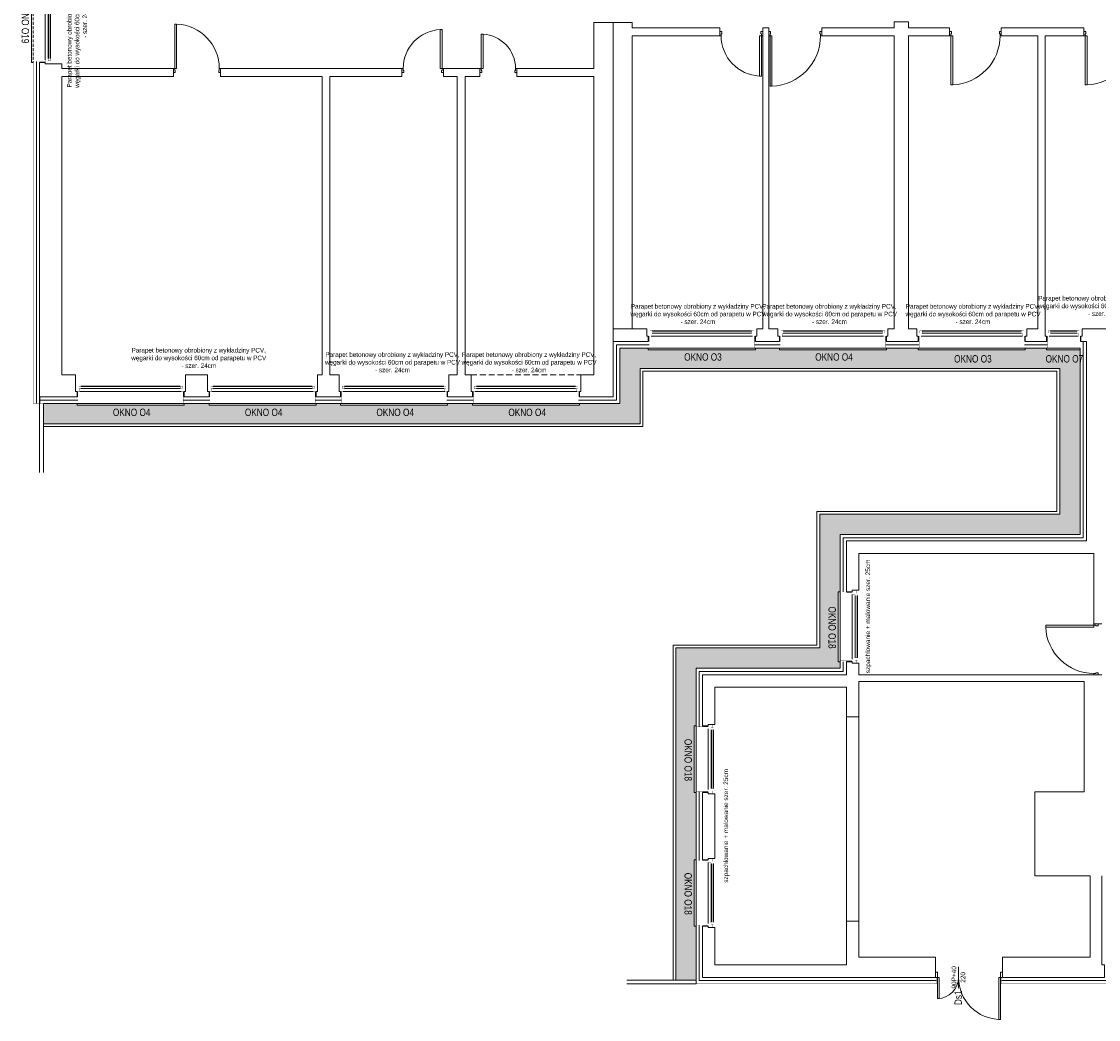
# Model space of a CAD drawing. Header units: millimetres. Extents: x 18880 to 99371, y -5529 to 27899.
# Tile 115 of 161: x 21778 to 24112, y 20776 to 22939. Entities that reach past the tile are written whole.
import ezdxf

# ---------------------------------------------------------------- set-up
doc = ezdxf.new("R2010")
doc.units = ezdxf.units.MM
doc.set_wipeout_variables(frame=1)
doc.linetypes.add('DASHED', pattern=[19.05, 12.7, -6.35])
for name, color, linetype, lineweight in [('AA_HATCH', 251, 'Continuous', 0), ('AA_IZOLACJA', 251, 'Continuous', 0), ('AA_OPIS', 2, 'Continuous', 0), ('AA_WIDOK', 254, 'Continuous', 0), ('Drzwi ArchiCAD_Nr_Pióra__1', 7, 'Continuous', 13), ('Drzwi ArchiCAD_Nr_Pióra__23', 4, 'Continuous', 20), ('Drzwi ArchiCAD_Nr_Pióra__3', 4, 'Continuous', 18), ('K_SCIANY', 90, 'Continuous', 20)]:
    doc.layers.add(name, color=color, linetype=linetype, lineweight=lineweight)
doc.layers.add('Drzwi ArchiCAD', color=7, linetype='Continuous')
doc.layers.add('Okna ArchiCADa', color=7, linetype='Continuous')
doc.styles.add('ARIAL', font='arial.ttf')
doc.styles.add('Arial Narrow', font='txt')
doc.linetypes.add('BATTING', pattern='A,0.0001,-0.1,[134,ltypeshp.shx,S=0.1,R=0,X=-0.1,Y=0],-0.2,[134,ltypeshp.shx,S=0.1,R=180,X=0.1,Y=0],-0.1', length=0.4001)
doc.linetypes.add('STYROPIAN', pattern='A,0.000141,[1,styropian.shx,S=1,R=0,X=0,Y=0],-14.102004', length=14.102145)

# ---------------------------------------------------------------- blocks, each defined once
blk = doc.blocks.new('D1 Drzwi proste 12_16')
at = {"layer": 'Drzwi ArchiCAD_Nr_Pióra__1', "linetype": 'Continuous'}
for p, q in [((-400, 0), (-400, -90)), ((400, 0), (400, -90))]:
    blk.add_line(p, q, dxfattribs=at)
at = {"layer": 'Drzwi ArchiCAD_Nr_Pióra__23', "linetype": 'Continuous'}
for p, q in [((-372, 0), (-400, 0)), ((-400, 0), (-400, -90)), ((-372, -40), (-372, 0)), ((400, 0), (372, 0)), ((372, 0), (372, -40)), ((400, -90), (400, 0)), ((-400, -90), (-360, -90)), ((-360, -40), (-372, -40)), ((-360, -90), (-360, -40)), ((372, -40), (360, -40)), ((360, -40), (360, -90)), ((360, -90), (400, -90))]:
    blk.add_line(p, q, dxfattribs=at)
at = {"layer": 'Drzwi ArchiCAD_Nr_Pióra__3', "linetype": 'Continuous'}
for p, q in [((372, 744), (332, 744)), ((332, 744), (332, 0)), ((372, 0), (372, 744)), ((332, 0), (372, 0))]:
    blk.add_line(p, q, dxfattribs=at)
blk.add_arc((372, 0), 744, 93.0819, 180, dxfattribs=at)
blk = doc.blocks.new('D1 Drzwi proste 12_17')
at = {"layer": 'Drzwi ArchiCAD_Nr_Pióra__1', "linetype": 'Continuous'}
for p, q in [((-450, 0), (-450, -90)), ((450, 0), (450, -90))]:
    blk.add_line(p, q, dxfattribs=at)
at = {"layer": 'Drzwi ArchiCAD_Nr_Pióra__23', "linetype": 'Continuous'}
for p, q in [((-422, 0), (-450, 0)), ((-450, 0), (-450, -90)), ((-422, -40), (-422, 0)), ((450, 0), (422, 0)), ((422, 0), (422, -40)), ((450, -90), (450, 0)), ((-450, -90), (-410, -90)), ((-410, -40), (-422, -40)), ((-410, -90), (-410, -40)), ((422, -40), (410, -40)), ((410, -40), (410, -90)), ((410, -90), (450, -90))]:
    blk.add_line(p, q, dxfattribs=at)
at = {"layer": 'Drzwi ArchiCAD_Nr_Pióra__3', "linetype": 'Continuous'}
for p, q in [((422, 844), (382, 844)), ((382, 844), (382, 0)), ((422, 0), (422, 844)), ((382, 0), (422, 0))]:
    blk.add_line(p, q, dxfattribs=at)
blk.add_arc((422, 0), 844, 92.7165, 180, dxfattribs=at)
blk = doc.blocks.new('D1 Drzwi proste 12_18')
at = {"layer": 'Drzwi ArchiCAD_Nr_Pióra__1', "linetype": 'Continuous'}
for p, q in [((-510, 0), (-510, -90)), ((510, 0), (510, -90))]:
    blk.add_line(p, q, dxfattribs=at)
at = {"layer": 'Drzwi ArchiCAD_Nr_Pióra__23', "linetype": 'Continuous'}
for p, q in [((-482, 0), (-510, 0)), ((-510, 0), (-510, -90)), ((-482, -40), (-482, 0)), ((510, 0), (482, 0)), ((482, 0), (482, -40)), ((510, -90), (510, 0)), ((-510, -90), (-470, -90)), ((-470, -40), (-482, -40)), ((-470, -90), (-470, -40)), ((482, -40), (470, -40)), ((470, -40), (470, -90)), ((470, -90), (510, -90))]:
    blk.add_line(p, q, dxfattribs=at)
at = {"layer": 'Drzwi ArchiCAD_Nr_Pióra__3', "linetype": 'Continuous'}
for p, q in [((482, 964), (442, 964)), ((442, 964), (442, 0)), ((482, 0), (482, 964)), ((442, 0), (482, 0))]:
    blk.add_line(p, q, dxfattribs=at)
blk.add_arc((482, 0), 964, 92.3781, 180, dxfattribs=at)
blk = doc.blocks.new('D1 Drzwi proste 12_21')
at = {"layer": 'Drzwi ArchiCAD_Nr_Pióra__1', "linetype": 'Continuous'}
for p, q in [((-465, 0), (-465, -90)), ((465, 0), (465, -90))]:
    blk.add_line(p, q, dxfattribs=at)
at = {"layer": 'Drzwi ArchiCAD_Nr_Pióra__23', "linetype": 'Continuous'}
for p, q in [((-437, 0), (-465, 0)), ((-465, 0), (-465, -90)), ((-437, -40), (-437, 0)), ((465, 0), (437, 0)), ((437, 0), (437, -40)), ((465, -90), (465, 0)), ((-465, -90), (-425, -90)), ((-425, -40), (-437, -40)), ((-425, -90), (-425, -40)), ((437, -40), (425, -40)), ((425, -40), (425, -90)), ((425, -90), (465, -90))]:
    blk.add_line(p, q, dxfattribs=at)
at = {"layer": 'Drzwi ArchiCAD_Nr_Pióra__3', "linetype": 'Continuous'}
for p, q in [((437, 874), (397, 874)), ((397, 874), (397, 0)), ((437, 0), (437, 874)), ((397, 0), (437, 0))]:
    blk.add_line(p, q, dxfattribs=at)
blk.add_arc((437, 0), 874, 92.6231, 180, dxfattribs=at)
blk = doc.blocks.new('D1 Drzwi proste 12_22')
at = {"layer": 'Drzwi ArchiCAD_Nr_Pióra__1', "linetype": 'Continuous'}
for p, q in [((-575, 0), (-575, -90)), ((575, 0), (575, -90))]:
    blk.add_line(p, q, dxfattribs=at)
at = {"layer": 'Drzwi ArchiCAD_Nr_Pióra__23', "linetype": 'Continuous'}
for p, q in [((-547, 0), (-575, 0)), ((-575, 0), (-575, -90)), ((-547, -40), (-547, 0)), ((575, 0), (547, 0)), ((547, 0), (547, -40)), ((575, -90), (575, 0)), ((-575, -90), (-535, -90)), ((-535, -40), (-547, -40)), ((-535, -90), (-535, -40)), ((547, -40), (535, -40)), ((535, -40), (535, -90)), ((535, -90), (575, -90))]:
    blk.add_line(p, q, dxfattribs=at)
at = {"layer": 'Drzwi ArchiCAD_Nr_Pióra__3', "linetype": 'Continuous'}
for p, q in [((547, 1094), (507, 1094)), ((507, 1094), (507, 0)), ((547, 0), (547, 1094)), ((507, 0), (547, 0))]:
    blk.add_line(p, q, dxfattribs=at)
blk.add_arc((547, 0), 1094, 92.0954, 180, dxfattribs=at)
blk = doc.blocks.new('D1 Drzwi proste 12_23')
at = {"layer": 'Drzwi ArchiCAD_Nr_Pióra__1', "linetype": 'Continuous'}
for p, q in [((-560, 0), (-560, -90)), ((560, 0), (560, -90))]:
    blk.add_line(p, q, dxfattribs=at)
at = {"layer": 'Drzwi ArchiCAD_Nr_Pióra__23', "linetype": 'Continuous'}
for p, q in [((-532, 0), (-560, 0)), ((-560, 0), (-560, -90)), ((-532, -40), (-532, 0)), ((560, 0), (532, 0)), ((532, 0), (532, -40)), ((560, -90), (560, 0)), ((-560, -90), (-520, -90)), ((-520, -40), (-532, -40)), ((-520, -90), (-520, -40)), ((532, -40), (520, -40)), ((520, -40), (520, -90)), ((520, -90), (560, -90))]:
    blk.add_line(p, q, dxfattribs=at)
at = {"layer": 'Drzwi ArchiCAD_Nr_Pióra__3', "linetype": 'Continuous'}
for p, q in [((532, 1064), (492, 1064)), ((492, 1064), (492, 0)), ((532, 0), (532, 1064)), ((492, 0), (532, 0))]:
    blk.add_line(p, q, dxfattribs=at)
blk.add_arc((532, 0), 1064, 92.1545, 180, dxfattribs=at)
blk = doc.blocks.new('O1 rozwierane 12_23')
at = {"layer": 'AA_IZOLACJA', "linetype": 'STYROPIAN', "ltscale": 0.2}
for points in [[(-1135, 120), (-1135, 0)], [(1165, 120), (1165, 0)]]:
    blk.add_lwpolyline(points, dxfattribs=at)
at = {"layer": 'AA_WIDOK', "color": 4}
blk.add_lwpolyline([(-1145, 260), (-1145, 300), (1175, 300), (1175, 260)], dxfattribs=at)
at = {"layer": 'AA_WIDOK', "linetype": 'DASHED', "ltscale": 0.5}
blk.add_lwpolyline([(-1145, 260), (1175, 260)], dxfattribs=at)
at = {"layer": 'AA_WIDOK', "const_width": 3}
for points in [[(-1125, 260), (-1125, 0)], [(1155, 260), (1155, 0)]]:
    blk.add_lwpolyline(points, dxfattribs=at)
at = {"color": 4}
blk.add_wipeout([(1090, -115), (1090, -65), (1115, -65), (1115, 0), (-1085, 0), (-1085, -65), (-1060, -65), (-1060, -115)], dxfattribs=at).dxf.layer = 'AA_WIDOK'
at = {"layer": 'AA_WIDOK', "color": 4, "const_width": 3}
for points in [[(-1085, 0), (-1175, 0)], [(-1175, 0), (-1175, -90)], [(-1085, -65), (-1085, 0)], [(1205, 0), (1115, 0)], [(1115, 0), (1115, -65)], [(1205, -90), (1205, 0)], [(-1175, -90), (-1110, -90)], [(-1110, -90), (-1110, -65)], [(-1110, -65), (-1085, -65)], [(-1060, -65), (-1110, -65)], [(-1110, -65), (-1110, -115)], [(-1110, -115), (-1060, -115)], [(-1060, -115), (-1060, -65)], [(-1060, -80), (1090, -80)], [(-1060, -90), (1090, -90)], [(-1060, -100), (1090, -100)], [(1140, -65), (1090, -65)], [(1090, -65), (1090, -115)], [(1090, -115), (1140, -115)], [(1115, -65), (1140, -65)], [(1140, -65), (1140, -90)], [(1140, -115), (1140, -65)], [(1140, -90), (1205, -90)]]:
    blk.add_lwpolyline(points, dxfattribs=at)
at = {"layer": 'AA_WIDOK', "color": 4}
for points in [[(1115, 0), (-1085, 0)], [(-1060, -65), (1090, -65)], [(-1060, -115), (1090, -115)], [(-1060, -115), (1090, -115)]]:
    blk.add_lwpolyline(points, dxfattribs=at)
blk = doc.blocks.new('O1 rozwierane 12_82')
at = {"layer": 'AA_WIDOK', "color": 4}
blk.add_lwpolyline([(720, 260), (720, 300), (-720, 300), (-720, 260)], dxfattribs=at)
at = {"layer": 'AA_WIDOK', "linetype": 'DASHED', "ltscale": 0.5}
blk.add_lwpolyline([(720, 260), (-720, 260)], dxfattribs=at)
at = {"color": 4}
blk.add_wipeout([(-635, -115), (-635, -65), (-660, -65), (-660, 0), (660, 0), (660, -65), (635, -65), (635, -115)], dxfattribs=at).dxf.layer = 'AA_WIDOK'
at = {"layer": 'AA_WIDOK', "color": 4, "const_width": 3}
for points in [[(-750, 0), (-660, 0)], [(-750, -90), (-750, 0)], [(-660, 0), (-660, -65)], [(660, -65), (660, 0)], [(660, 0), (750, 0)], [(750, 0), (750, -90)], [(-685, -90), (-750, -90)], [(-660, -65), (-685, -65)], [(-685, -65), (-685, -90)], [(-685, -65), (-635, -65)], [(-685, -115), (-685, -65)], [(-635, -115), (-685, -115)], [(-635, -65), (-635, -115)], [(635, -80), (-635, -80)], [(635, -90), (-635, -90)], [(635, -100), (-635, -100)], [(635, -115), (635, -65)], [(635, -65), (685, -65)], [(685, -115), (635, -115)], [(685, -65), (660, -65)], [(685, -90), (685, -65)], [(685, -65), (685, -115)], [(750, -90), (685, -90)]]:
    blk.add_lwpolyline(points, dxfattribs=at)
at = {"layer": 'AA_WIDOK', "color": 4}
for points in [[(-660, 0), (660, 0)], [(635, -65), (-635, -65)], [(635, -115), (-635, -115)], [(635, -115), (-635, -115)]]:
    blk.add_lwpolyline(points, dxfattribs=at)
blk = doc.blocks.new('O1 rozwierane 12_83')
at = {"layer": 'AA_WIDOK', "color": 4}
blk.add_lwpolyline([(760, 260), (760, 300), (-760, 300), (-760, 260)], dxfattribs=at)
at = {"layer": 'AA_WIDOK', "linetype": 'DASHED', "ltscale": 0.5}
blk.add_lwpolyline([(760, 260), (-760, 260)], dxfattribs=at)
at = {"color": 4}
blk.add_wipeout([(-675, -115), (-675, -65), (-700, -65), (-700, 0), (700, 0), (700, -65), (675, -65), (675, -115)], dxfattribs=at).dxf.layer = 'AA_WIDOK'
at = {"layer": 'AA_WIDOK', "color": 4, "const_width": 3}
for points in [[(-790, 0), (-700, 0)], [(-790, -90), (-790, 0)], [(-700, 0), (-700, -65)], [(700, -65), (700, 0)], [(700, 0), (790, 0)], [(790, 0), (790, -90)], [(-725, -90), (-790, -90)], [(-700, -65), (-725, -65)], [(-725, -65), (-725, -90)], [(-725, -65), (-675, -65)], [(-725, -115), (-725, -65)], [(-675, -115), (-725, -115)], [(-675, -65), (-675, -115)], [(675, -80), (-675, -80)], [(675, -90), (-675, -90)], [(675, -100), (-675, -100)], [(675, -115), (675, -65)], [(675, -65), (725, -65)], [(725, -115), (675, -115)], [(725, -65), (700, -65)], [(725, -90), (725, -65)], [(725, -65), (725, -115)], [(790, -90), (725, -90)]]:
    blk.add_lwpolyline(points, dxfattribs=at)
at = {"layer": 'AA_WIDOK', "color": 4}
for points in [[(-700, 0), (700, 0)], [(675, -65), (-675, -65)], [(675, -115), (-675, -115)], [(675, -115), (-675, -115)]]:
    blk.add_lwpolyline(points, dxfattribs=at)
blk = doc.blocks.new('D1 Drzwi proste 12_101')
at = {"layer": 'Drzwi ArchiCAD_Nr_Pióra__1', "linetype": 'Continuous'}
for p, q in [((-550, 0), (-550, -90)), ((550, 0), (550, -90))]:
    blk.add_line(p, q, dxfattribs=at)
at = {"layer": 'Drzwi ArchiCAD_Nr_Pióra__23', "linetype": 'Continuous'}
for p, q in [((-522, 0), (-550, 0)), ((-550, 0), (-550, -90)), ((-522, -40), (-522, 0)), ((550, 0), (522, 0)), ((522, 0), (522, -40)), ((550, -90), (550, 0)), ((-550, -90), (-510, -90)), ((-510, -40), (-522, -40)), ((-510, -90), (-510, -40)), ((522, -40), (510, -40)), ((510, -40), (510, -90)), ((510, -90), (550, -90))]:
    blk.add_line(p, q, dxfattribs=at)
at = {"layer": 'Drzwi ArchiCAD_Nr_Pióra__3', "linetype": 'Continuous'}
for p, q in [((522, 1044), (482, 1044)), ((482, 1044), (482, 0)), ((522, 0), (522, 1044)), ((482, 0), (522, 0))]:
    blk.add_line(p, q, dxfattribs=at)
blk.add_arc((522, 0), 1044, 92.1958, 180, dxfattribs=at)
blk = doc.blocks.new('O1 rozwierane 12_129')
at = {"layer": 'AA_WIDOK', "color": 4}
blk.add_lwpolyline([(390, 260), (390, 300), (-335, 300)], dxfattribs=at)
at = {"layer": 'AA_WIDOK', "linetype": 'DASHED', "ltscale": 0.5}
blk.add_lwpolyline([(390, 260), (-335, 260)], dxfattribs=at)
at = {"color": 4}
blk.add_wipeout([(-270, -115), (-270, -65), (-295, -65), (-295, 0), (330, 0), (330, -65), (305, -65), (305, -115)], dxfattribs=at).dxf.layer = 'AA_WIDOK'
at = {"layer": 'AA_WIDOK', "color": 4, "const_width": 3}
for points in [[(-385, 0), (-295, 0)], [(-385, -90), (-385, 0)], [(-295, 0), (-295, -65)], [(330, -65), (330, 0)], [(330, 0), (420, 0)], [(420, 0), (420, -90)], [(-320, -90), (-385, -90)], [(-295, -65), (-320, -65)], [(-320, -65), (-320, -90)], [(-320, -65), (-270, -65)], [(-320, -115), (-320, -65)], [(-270, -115), (-320, -115)], [(-270, -65), (-270, -115)], [(305, -80), (-270, -80)], [(305, -90), (-270, -90)], [(305, -100), (-270, -100)], [(305, -115), (305, -65)], [(305, -65), (355, -65)], [(355, -115), (305, -115)], [(355, -65), (330, -65)], [(355, -90), (355, -65)], [(355, -65), (355, -115)], [(420, -90), (355, -90)]]:
    blk.add_lwpolyline(points, dxfattribs=at)
at = {"layer": 'AA_WIDOK', "color": 4}
for points in [[(-295, 0), (330, 0)], [(305, -65), (-270, -65)], [(305, -115), (-270, -115)], [(305, -115), (-270, -115)]]:
    blk.add_lwpolyline(points, dxfattribs=at)
blk = doc.blocks.new('drzwi 1')
at = {"layer": 'AA_WIDOK', "color": 4, "linetype": 'Continuous'}
for p, q in [((-145, 11.5), (-141, 11.5)), ((-145, 0), (-145, 11.5)), ((-141, 0), (-145, 0)), ((-141, 11.5), (-141, 0)), ((-141, 0), (-141, -45.76)), ((-137, 0), (-141, 0)), ((-137, -45.76), (-137, 0)), ((-8, -91.24), (-8, 0)), ((-8, 0), (-4, 0)), ((-4, 0), (-4, 11.5)), ((-4, 11.5), (0, 11.5)), ((-4, 0), (-4, -91.24)), ((0, 0), (-4, 0)), ((0, 11.5), (0, 0)), ((-141, -45.76), (-137, -45.76)), ((-4, -91.24), (-8, -91.24))]:
    blk.add_line(p, q, dxfattribs=at)
for centre, radius, start, end in [((-141, 0), 45.76, 270, 0), ((-4, 0), 91.24, 180, 270)]:
    blk.add_arc(centre, radius, start, end, dxfattribs=at)
blk = doc.blocks.new('okno ff')
at = {"layer": 'AA_IZOLACJA', "linetype": 'STYROPIAN', "ltscale": 0.2}
for points in [[(4, -12), (4, 0)], [(176, -12), (176, 0)]]:
    blk.add_lwpolyline(points, dxfattribs=at)
at = {"layer": 'AA_WIDOK', "const_width": 0.3}
for points in [[(5, -26), (5, 0)], [(175, -26), (175, 0)]]:
    blk.add_lwpolyline(points, dxfattribs=at)
at = {"layer": 'AA_WIDOK', "linetype": 'DASHED', "ltscale": 0.5}
blk.add_lwpolyline([(3, -26), (177, -26)], dxfattribs=at)
at = {"layer": 'AA_WIDOK', "color": 4}
blk.add_lwpolyline([(3, -26), (3, -30), (177, -30), (177, -26)], dxfattribs=at)
at = {"color": 4}
blk.add_wipeout([(168.5, 11.5), (168.5, 6.5), (171, 6.5), (171, 0), (9, 0), (9, 6.5), (11.5, 6.5), (11.5, 11.5)], dxfattribs=at).dxf.layer = 'AA_WIDOK'
at = {"layer": 'AA_WIDOK', "color": 4, "const_width": 0.3}
for points in [[(0, 9), (6.5, 9)], [(0, 0), (0, 9)], [(9, 0), (0, 0)], [(6.5, 11.5), (11.5, 11.5)], [(6.5, 6.5), (6.5, 11.5)], [(6.5, 9), (6.5, 6.5)], [(6.5, 6.5), (9, 6.5)], [(11.5, 6.5), (6.5, 6.5)], [(9, 6.5), (9, 0)], [(11.5, 11.5), (11.5, 6.5)], [(11.5, 10), (168.5, 10)], [(11.5, 9), (168.5, 9)], [(11.5, 8), (168.5, 8)], [(168.5, 6.5), (168.5, 11.5)], [(168.5, 11.5), (173.5, 11.5)], [(173.5, 6.5), (168.5, 6.5)], [(171, 0), (171, 6.5)], [(171, 6.5), (173.5, 6.5)], [(180, 0), (171, 0)], [(173.5, 11.5), (173.5, 6.5)], [(173.5, 6.5), (173.5, 9)], [(173.5, 9), (180, 9)], [(180, 9), (180, 0)]]:
    blk.add_lwpolyline(points, dxfattribs=at)
at = {"layer": 'AA_WIDOK', "color": 4}
for points in [[(171, 0), (9, 0)], [(11.5, 11.5), (168.5, 11.5)], [(11.5, 11.5), (168.5, 11.5)], [(11.5, 6.5), (168.5, 6.5)]]:
    blk.add_lwpolyline(points, dxfattribs=at)

msp = doc.modelspace()

# ---------------------------------------------------------------- linework, layer by layer
msp.add_lwpolyline([(21817.01574, 22125.37583), (21817.01574, 22111.37583)])
at = {"layer": 'AA_HATCH'}
for points in [[(21817.01574, 22111.37583), (21817.01574, 21961.37583)], [(21825.01574, 22111.37583), (21825.01574, 21961.37583)], [(23239.51574, 20861.37583), (23089.51574, 20861.37583)], [(23239.51574, 20853.37583), (23089.51574, 20853.37583)]]:
    msp.add_lwpolyline(points, dxfattribs=at)
at = {"layer": 'AA_IZOLACJA', "linetype": 'BATTING', "ltscale": 16}
msp.add_lwpolyline([(21810.01574, 22852.37583), (21810.01574, 22111.37583)], dxfattribs=at)
at = {"layer": 'AA_IZOLACJA', "linetype": 'STYROPIAN', "ltscale": 1.4}
for points in [[(23138.01574, 22238.37583), (23067.01574, 22238.37583), (23067.01574, 22118.37583), (22985.01574, 22118.37583)], [(21817.01574, 22118.37583), (21900.01574, 22118.37583)], [(23901.51574, 20860.37583), (24127.91574, 20860.37583)]]:
    msp.add_lwpolyline(points, dxfattribs=at)
at = {"layer": 'AA_IZOLACJA', "linetype": 'STYROPIAN', "ltscale": 0.2}
msp.add_lwpolyline([(22756.04362, 22125.37583), (22756.04362, 22137.37583)], dxfattribs=at)
at = {"layer": 'AA_OPIS', "linetype": 'Continuous'}
msp.add_line((23808.27574, 20844.1759), (23808.27574, 20890.57575), dxfattribs=at)
at = {"layer": 'AA_WIDOK', "const_width": 0.3}
for points in [[(21803.01574, 22852.37583), (21803.01574, 22111.37583), (21900.01574, 22111.37583)], [(23138.01574, 22231.37583), (23074.01574, 22231.37583), (23074.01574, 22111.37583), (22985.01574, 22111.37583)], [(23901.51574, 20867.37583), (23901.51574, 20853.37583), (24127.91574, 20853.37583), (24127.91574, 20867.37583)]]:
    msp.add_lwpolyline(points, dxfattribs=at)
at = {"layer": 'AA_WIDOK', "linetype": 'DASHED'}
msp.add_lwpolyline([(22752.01574, 22173.37583), (22990.01574, 22173.37583)], dxfattribs=at)
at = {"layer": 'K_SCIANY'}
for points in [[(23101.01574, 22937.37583), (23018.01574, 22937.37583), (23018.01574, 22837.37583), (22851.01574, 22837.37583), (22851.01574, 22828.37583), (22851.01574, 22820.37583), (23018.01574, 22820.37583), (23018.01574, 22273.37583), (23018.01574, 22173.37583), (22990.01574, 22173.37583), (22990.01574, 22146.37583), (22990.01574, 22137.37583), (22987.01574, 22137.37583), (22987.01574, 22125.37583), (23060.01574, 22125.37583), (23060.01574, 22245.37583)], [(23059.51574, 22937.37583), (23059.51574, 22245.37583)], [(23101.01574, 22925.37583), (23101.01574, 22937.37583)], [(23291.01574, 22925.37583), (23101.01574, 22925.37583)], [(23291.01574, 22917.37583), (23291.01574, 22925.37583)], [(23101.01574, 22908.37583), (23291.01574, 22908.37583)], [(23101.01574, 22273.37583), (23101.01574, 22908.37583)], [(23291.01574, 22908.37583), (23291.01574, 22917.37583)], [(23060.01574, 22273.37583), (23101.01574, 22273.37583)], [(23060.01574, 22245.37583), (23136.01574, 22245.37583), (23136.01574, 22257.37583), (23133.01574, 22257.37583), (23133.01574, 22266.37583), (23133.01574, 22273.37583), (23060.01574, 22273.37583)], [(24080.51574, 21523.37583), (23592.51574, 21523.37583)], [(24101.51574, 21523.37583), (24080.51574, 21523.37583)], [(24101.51574, 21523.37583), (24110.51574, 21523.37583)], [(24110.51574, 21523.37583), (24118.51574, 21523.37583)], [(23592.51574, 21508.37583), (24080.51574, 21508.37583)], [(24080.51574, 21508.37583), (24080.51574, 21269.37583)], [(23565.51574, 21432.37583), (23565.51574, 20989.37583)], [(23592.51574, 20989.37583), (23592.51574, 21432.37583)], [(24080.51574, 21269.37583), (23973.51574, 21269.37583)], [(23973.51574, 21269.37583), (23973.51574, 21087.37583)], [(24093.51574, 20911.37583), (23903.51574, 20911.37583), (23903.51574, 20878.87583), (23903.51574, 20867.37583), (24093.51574, 20867.37583), (24124.51574, 20867.37583), (24124.51574, 20879.37583), (24124.51574, 20879.37583), (24124.51574, 20888.37583), (24124.51574, 20894.37583), (24118.51574, 20894.37583), (24118.51574, 21087.37583)], [(23973.51574, 21087.37583), (24093.51574, 21087.37583)], [(24093.51574, 21087.37583), (24093.51574, 20911.37583)], [(23565.51574, 20989.37583), (23565.51574, 20894.37583), (23280.51574, 20894.37583), (23280.51574, 20975.37583), (23274.51574, 20975.37583), (23265.51574, 20975.37583), (23265.51574, 20978.37583), (23253.51574, 20978.37583), (23253.51574, 20867.37583), (23592.51574, 20867.37583), (23758.51574, 20867.37583), (23758.51574, 20878.87583), (23758.51574, 20911.37583), (23592.51574, 20911.37583)], [(23592.51574, 20989.37583), (23565.51574, 20989.37583)], [(23592.51574, 20911.37583), (23592.51574, 20989.37583)]]:
    msp.add_lwpolyline(points, dxfattribs=at)
for points in [[(23371.01574, 22273.37583), (23371.01574, 22266.37583), (23371.01574, 22257.37583), (23368.01574, 22257.37583), (23368.01574, 22245.37583), (23420.01574, 22245.37583), (23420.01574, 22257.37583), (23417.01574, 22257.37583), (23417.01574, 22266.37583), (23417.01574, 22273.37583), (23397.01574, 22273.37583), (23397.01574, 22908.37583), (23397.01574, 22917.37583), (23397.01574, 22925.37583), (23384.01574, 22925.37583), (23384.01574, 22917.37583), (23384.01574, 22908.37583), (23384.01574, 22273.37583)], [(23512.01574, 22917.37583), (23512.01574, 22908.37583), (23669.01574, 22908.37583), (23669.01574, 22273.37583), (23655.01574, 22273.37583), (23655.01574, 22266.37583), (23655.01574, 22257.37583), (23652.01574, 22257.37583), (23652.01574, 22245.37583), (23721.01574, 22245.37583), (23721.01574, 22257.37583), (23718.01574, 22257.37583), (23718.01574, 22266.37583), (23718.01574, 22273.37583), (23700.01574, 22273.37583), (23700.01574, 22908.37583), (23789.01574, 22908.37583), (23789.01574, 22917.37583), (23789.01574, 22925.37583), (23700.01574, 22925.37583), (23700.01574, 22938.37583), (23669.01574, 22938.37583), (23669.01574, 22925.37583), (23512.01574, 22925.37583)], [(23901.01574, 22925.37583), (23901.01574, 22917.37583), (23901.01574, 22908.37583), (23980.01574, 22908.37583), (23980.01574, 22273.37583), (23956.01574, 22273.37583), (23956.01574, 22266.37583), (23956.01574, 22257.37583), (23953.01574, 22257.37583), (23953.01574, 22245.37583), (23999.01574, 22245.37583), (23999.01574, 22257.37583), (23996.01574, 22257.37583), (23996.01574, 22266.37583), (23996.01574, 22273.37583), (23996.01574, 22908.37583), (24080.01574, 22908.37583), (24080.01574, 22917.37583), (24080.01574, 22925.37583)], [(21865.01574, 22847.37583), (21838.01574, 22847.37583), (21829.01574, 22847.37583), (21829.01574, 22850.37583), (21817.01574, 22850.37583), (21817.01574, 22125.37583), (21898.01574, 22125.37583), (21898.01574, 22137.37583), (21895.01574, 22137.37583), (21895.01574, 22146.37583), (21895.01574, 22173.37583), (21865.01574, 22173.37583), (21865.01574, 22820.37583), (22107.01574, 22820.37583), (22107.01574, 22828.37583), (22107.01574, 22837.37583), (21865.01574, 22837.37583)], [(22209.01574, 22837.37583), (22209.01574, 22828.37583), (22209.01574, 22820.37583), (22429.01574, 22820.37583), (22429.01574, 22173.37583), (22419.01574, 22173.37583), (22419.01574, 22146.37583), (22419.01574, 22137.37583), (22416.01574, 22137.37583), (22416.01574, 22125.37583), (22469.04362, 22125.37583), (22469.04362, 22137.37583), (22466.04362, 22137.37583), (22466.04362, 22146.37583), (22466.04362, 22173.37583), (22446.01574, 22173.37583), (22446.01574, 22820.37583), (22602.01574, 22820.37583), (22602.01574, 22828.37583), (22602.01574, 22837.37583)], [(22692.01574, 22837.37583), (22692.01574, 22828.37583), (22692.01574, 22820.37583), (22722.01574, 22820.37583), (22722.01574, 22173.37583), (22704.04362, 22173.37583), (22704.04362, 22146.37583), (22704.04362, 22137.37583), (22701.04362, 22137.37583), (22701.04362, 22125.37583), (22755.01574, 22125.37583), (22755.01574, 22137.37583), (22752.01574, 22137.37583), (22752.01574, 22146.37583), (22752.01574, 22173.37583), (22739.01574, 22173.37583), (22739.01574, 22820.37583), (22771.01574, 22820.37583), (22771.01574, 22828.37583), (22771.01574, 22837.37583)], [(22133.01574, 22173.37583), (22133.01574, 22146.37583), (22133.01574, 22137.37583), (22130.01574, 22137.37583), (22130.01574, 22125.37583), (22184.01574, 22125.37583), (22184.01574, 22137.37583), (22181.01574, 22137.37583), (22181.01574, 22146.37583), (22181.01574, 22173.37583)], [(23253.51574, 21122.37583), (23265.51574, 21122.37583), (23265.51574, 21125.37583), (23274.51574, 21125.37583), (23280.51574, 21125.37583), (23280.51574, 21265.37583), (23274.51574, 21265.37583), (23265.51574, 21265.37583), (23265.51574, 21268.37583), (23253.51574, 21268.37583)]]:
    msp.add_lwpolyline(points, close=True, dxfattribs=at)

# ---------------------------------------------------------------- block references
msp.add_blockref('drzwi 1', (23903.51574, 20867.37583))
at = {"layer": 'Drzwi ArchiCAD', "linetype": 'Continuous', "yscale": 0.1, "zscale": 0.1}
for name, p, xscale in [('D1 Drzwi proste 12_18', (22158.01574, 22837.37583), -0.1), ('D1 Drzwi proste 12_17', (22647.01574, 22837.37583), 0.1), ('D1 Drzwi proste 12_16', (22811.01574, 22837.37583), -0.1)]:
    msp.add_blockref(name, p, dxfattribs=dict(at, xscale=xscale))
for name, p, xscale, rotation in [('D1 Drzwi proste 12_21', (23337.51574, 22908.37583), -0.1, 180), ('D1 Drzwi proste 12_22', (23454.51574, 22908.37583), 0.1, 180), ('D1 Drzwi proste 12_23', (23845.01574, 22908.37583), 0.1, 180), ('D1 Drzwi proste 12_23', (24136.01574, 22908.37583), 0.1, 180), ('D1 Drzwi proste 12_101', (24101.51574, 21578.37583), 0.1, 90)]:
    msp.add_blockref(name, p, dxfattribs=dict(at, xscale=xscale, rotation=rotation))

# ---------------------------------------------------------------- texts
at = {"layer": 'AA_OPIS', "rotation": 90}
for s, insert, char_height, width, attachment_point, style in [('\\pxqc;{\\fArial Narrow|b0|i0|c238|p34;\\C9;\\c13081809;Parapet betonowy obrobiony z wykładziny PCV,\\Pwęgarki do wysokości 60cm od parapetu w PCV\\P- szer. 24cm}', (21876.33552, 22791.67027), 10, 299.9998938, 1, 'Arial Narrow'), ('{\\W0.8;Ds1}', (23799.48847, 20823.05721), 16, 44.2663591, 2, 'ARIAL')]:
    msp.add_mtext(s, dxfattribs=dict(at, insert=insert, char_height=char_height, width=width, attachment_point=attachment_point, style=style))
at = {"layer": 'AA_OPIS', "color": 9, "linetype": 'Continuous', "true_color": 0xc7c8ca, "char_height": 10, "attachment_point": 8, "rotation": 90, "style": 'ARIAL'}
for insert in [(23619.60916, 21649.84429), (23311.96358, 21195.69875)]:
    msp.add_mtext('szpachlowanie + malowanie szer. 25cm', dxfattribs=dict(at, insert=insert))
at = {"layer": 'AA_OPIS', "linetype": 'Continuous', "char_height": 10, "attachment_point": 8, "rotation": 90, "style": 'ARIAL'}
for s, insert in [('90P+40', (23803.4857, 20867.44405)), ('220', (23822.9179, 20867.31992))]:
    msp.add_mtext(s, dxfattribs=dict(at, insert=insert))

# ---------------------------------------------------------------- next in the draw order: block references
at = {"rotation": 270}
msp.add_blockref('okno ff', (21829.01574, 23027.37583), dxfattribs=at)
at = {"layer": 'Okna ArchiCADa', "linetype": 'Continuous', "xscale": -0.1, "yscale": 0.1, "zscale": 0.1, "rotation": 180}
for p in [(22012.51574, 22137.37583), (22298.51574, 22137.37583), (22583.54362, 22137.37583)]:
    msp.add_blockref('O1 rozwierane 12_23', p, dxfattribs=at)

# ---------------------------------------------------------------- next in the draw order: hatches: boundary and pattern name
at = {"layer": 'AA_HATCH'}
h = msp.add_hatch(dxfattribs=at)
h.set_pattern_fill('AR-CONC', color=256, scale=0.1)
h.paths.add_polyline_path([(23118.01574, 22187.37583), (24027.51574, 22187.37583), (24027.51574, 21871.37583), (23507.51574, 21871.37583), (23507.51574, 21581.37583), (23195.51574, 21581.37583), (23195.51574, 20861.37583), (23239.51574, 20861.37583), (23239.51574, 20978.37583), (23235.51574, 20978.37583), (23235.51574, 21122.37583), (23239.51574, 21122.37583), (23239.51574, 21268.37583), (23235.51574, 21268.37583), (23235.51574, 21412.37583), (23239.51574, 21412.37583), (23239.51574, 21537.37583), (23551.51574, 21537.37583), (23551.51574, 21551.37583), (23547.51574, 21551.37583), (23547.51574, 21703.37583), (23551.51574, 21703.37583), (23551.51574, 21827.37583), (24071.51574, 21827.37583), (24071.51574, 22227.37583), (23999.01574, 22227.37583), (23999.01574, 22231.37583), (23953.01574, 22231.37583), (23953.01574, 22227.37583), (23721.01574, 22227.37583), (23721.01574, 22231.37583), (23652.01574, 22231.37583), (23652.01574, 22227.37583), (23420.01574, 22227.37583), (23420.01574, 22231.37583), (23368.01574, 22231.37583), (23368.01574, 22227.37583), (23136.01574, 22227.37583), (23136.01574, 22231.37583), (23074.01574, 22231.37583), (23074.01574, 22111.37583), (22987.01574, 22111.37583), (22987.01574, 22107.37583), (22755.01574, 22107.37583), (22755.01574, 22111.37583), (22701.04362, 22111.37583), (22701.04362, 22107.37583), (22469.04362, 22107.37583), (22469.04362, 22111.37583), (22416.01574, 22111.37583), (22416.01574, 22107.37583), (22184.01574, 22107.37583), (22184.01574, 22111.37583), (22130.01574, 22111.37583), (22130.01574, 22107.37583), (21898.01574, 22107.37583), (21898.01574, 22111.37583), (21825.01574, 22111.37583), (21825.01574, 22067.37583), (23118.01574, 22067.37583)])

# ---------------------------------------------------------------- next in the draw order: linework, layer by layer
at = {"layer": 'AA_IZOLACJA', "linetype": 'STYROPIAN', "ltscale": 0.2}
for points in [[(21899.01574, 22125.37583), (21899.01574, 22137.37583)], [(22129.01574, 22125.37583), (22129.01574, 22137.37583)], [(22185.01574, 22125.37583), (22185.01574, 22137.37583)], [(22415.01574, 22125.37583), (22415.01574, 22137.37583)], [(22470.04362, 22125.37583), (22470.04362, 22137.37583)], [(22700.04362, 22125.37583), (22700.04362, 22137.37583)]]:
    msp.add_lwpolyline(points, dxfattribs=at)
at = {"layer": 'AA_IZOLACJA', "linetype": 'STYROPIAN', "ltscale": 1.4}
for points in [[(22128.01574, 22118.37583), (22186.01574, 22118.37583)], [(22414.01574, 22118.37583), (22471.04362, 22118.37583)], [(22699.04362, 22118.37583), (22757.04362, 22118.37583)]]:
    msp.add_lwpolyline(points, dxfattribs=at)
at = {"layer": 'AA_WIDOK', "const_width": 0.3}
for points in [[(21900.01574, 22111.37583), (21900.01574, 22137.37583)], [(22128.01574, 22137.37583), (22128.01574, 22111.37583), (22186.01574, 22111.37583), (22186.01574, 22137.37583)], [(22414.01574, 22137.37583), (22414.01574, 22111.37583), (22471.04362, 22111.37583), (22471.04362, 22137.37583)], [(22699.04362, 22137.37583), (22699.04362, 22111.37583), (22757.04362, 22111.37583), (22757.04362, 22137.37583)]]:
    msp.add_lwpolyline(points, dxfattribs=at)

# ---------------------------------------------------------------- next in the draw order: texts
at = {"layer": 'AA_OPIS', "insert": (21794.01574, 22937.37583), "char_height": 16, "width": 300, "attachment_point": 2, "rotation": 270, "style": 'ARIAL'}
msp.add_mtext('{\\W0.8;OKNO O19}', dxfattribs=at)
at = {"layer": 'AA_OPIS'}
for s, insert, char_height, width, attachment_point, style in [('\\pxqc;{\\fArial Narrow|b0|i0|c238|p34;\\C9;\\c13081809;Parapet betonowy obrobiony z wykładziny PCV,\\Pwęgarki do wysokości 60cm od parapetu w PCV\\P- szer. 24cm}', (22011.79038, 22231.69178), 10, 299.9998938, 1, 'Arial Narrow'), ('\\pxqc;{\\fArial Narrow|b0|i0|c238|p34;\\C9;\\c13081809;Parapet betonowy obrobiony z wykładziny PCV,\\Pwęgarki do wysokości 60cm od parapetu w PCV\\P- szer. 24cm}', (22431.62321, 22222.28064), 10, 299.9998938, 1, 'Arial Narrow'), ('{\\W0.8;OKNO O4}', (22016.43068, 22100.1028), 16, 300, 2, 'ARIAL'), ('{\\W0.8;OKNO O4}', (22302.43068, 22100.1028), 16, 300, 2, 'ARIAL'), ('{\\W0.8;OKNO O4}', (22587.45856, 22100.1028), 16, 300, 2, 'ARIAL')]:
    msp.add_mtext(s, dxfattribs=dict(at, insert=insert, char_height=char_height, width=width, attachment_point=attachment_point, style=style))

# ---------------------------------------------------------------- next in the draw order: block references
at = {"layer": 'Okna ArchiCADa', "linetype": 'Continuous', "yscale": 0.1, "zscale": 0.1}
for name, p, xscale, rotation in [('O1 rozwierane 12_23', (23250.51574, 22257.37583), -0.1, 180), ('O1 rozwierane 12_23', (22869.51574, 22137.37583), -0.1, 180), ('O1 rozwierane 12_82', (23265.51574, 21340.37583), 0.1, 90), ('O1 rozwierane 12_82', (23265.51574, 21050.37583), 0.1, 90)]:
    msp.add_blockref(name, p, dxfattribs=dict(at, xscale=xscale, rotation=rotation))

# ---------------------------------------------------------------- next in the draw order: linework, layer by layer
at = {"layer": 'AA_IZOLACJA', "linetype": 'STYROPIAN', "ltscale": 0.2}
for points in [[(23367.01574, 22245.37583), (23367.01574, 22257.37583)], [(23253.51574, 21411.37583), (23265.51574, 21411.37583)], [(23253.51574, 21269.37583), (23265.51574, 21269.37583)], [(23253.51574, 21121.37583), (23265.51574, 21121.37583)], [(23253.51574, 20979.37583), (23265.51574, 20979.37583)]]:
    msp.add_lwpolyline(points, dxfattribs=at)
at = {"layer": 'AA_IZOLACJA', "linetype": 'STYROPIAN', "ltscale": 1.4}
for points in [[(23246.51574, 21270.37583), (23246.51574, 21120.37583)], [(23246.51574, 20980.37583), (23246.51574, 20860.37583), (23760.51574, 20860.37583)]]:
    msp.add_lwpolyline(points, dxfattribs=at)
at = {"layer": 'AA_WIDOK', "const_width": 0.3}
for points in [[(23239.51574, 21410.37583), (23265.51574, 21410.37583)], [(23239.51574, 21270.37583), (23265.51574, 21270.37583)], [(23239.51574, 21270.37583), (23239.51574, 21120.37583)], [(23239.51574, 21120.37583), (23265.51574, 21120.37583)], [(23239.51574, 20980.37583), (23265.51574, 20980.37583)], [(23239.51574, 20980.37583), (23239.51574, 20853.37583), (23760.51574, 20853.37583), (23760.51574, 20867.37583)]]:
    msp.add_lwpolyline(points, dxfattribs=at)
at = {"layer": 'K_SCIANY'}
msp.add_lwpolyline([(23592.51574, 21523.37583), (23592.51574, 21548.37583), (23586.51574, 21548.37583), (23577.51574, 21548.37583), (23577.51574, 21551.37583), (23565.51574, 21551.37583), (23565.51574, 21523.37583), (23253.51574, 21523.37583), (23253.51574, 21412.37583), (23265.51574, 21412.37583), (23265.51574, 21415.37583), (23274.51574, 21415.37583), (23280.51574, 21415.37583), (23280.51574, 21496.37583), (23565.51574, 21496.37583), (23565.51574, 21432.37583), (23592.51574, 21432.37583), (23592.51574, 21508.37583)], dxfattribs=at)

# ---------------------------------------------------------------- next in the draw order: texts
at = {"layer": 'AA_OPIS'}
for s, insert, char_height, width, attachment_point, style in [('\\pxqc;{\\fArial Narrow|b0|i0|c238|p34;\\C9;\\c13081809;Parapet betonowy obrobiony z wykładziny PCV,\\Pwęgarki do wysokości 60cm od parapetu w PCV\\P- szer. 24cm}', (23093.62321, 22326.87058), 10, 299.9998938, 1, 'Arial Narrow'), ('\\pxqc;{\\fArial Narrow|b0|i0|c238|p34;\\C9;\\c13081809;Parapet betonowy obrobiony z wykładziny PCV,\\Pwęgarki do wysokości 60cm od parapetu w PCV\\P- szer. 24cm}', (22727.62321, 22222.28064), 10, 299.9998938, 1, 'Arial Narrow'), ('{\\W0.8;OKNO O3}', (23254.43068, 22220.1028), 16, 300, 2, 'ARIAL'), ('{\\W0.8;OKNO O4}', (22873.43068, 22100.1028), 16, 300, 2, 'ARIAL')]:
    msp.add_mtext(s, dxfattribs=dict(at, insert=insert, char_height=char_height, width=width, attachment_point=attachment_point, style=style))
at = {"layer": 'AA_OPIS', "char_height": 16, "width": 300, "attachment_point": 2, "rotation": 270, "style": 'ARIAL'}
for insert in [(23230.4566, 21338.6108), (23230.4566, 21048.6108)]:
    msp.add_mtext('{\\W0.8;OKNO O18}', dxfattribs=dict(at, insert=insert))

# ---------------------------------------------------------------- next in the draw order: block references
at = {"layer": 'Okna ArchiCADa', "linetype": 'Continuous', "xscale": 0.1, "yscale": 0.1, "zscale": 0.1, "rotation": 90}
msp.add_blockref('O1 rozwierane 12_83', (23577.51574, 21627.37583), dxfattribs=at)

# ---------------------------------------------------------------- next in the draw order: linework, layer by layer
at = {"layer": 'AA_HATCH'}
for points in [[(21825.01574, 22067.37583), (23118.01574, 22067.37583), (23118.01574, 22187.37583), (24027.51574, 22187.37583), (24027.51574, 21871.37583), (23507.51574, 21871.37583), (23507.51574, 21581.37583), (23195.51574, 21581.37583), (23195.51574, 20861.37583)], [(21825.01574, 22061.37583), (23124.01574, 22061.37583), (23124.01574, 22181.37583), (24021.51574, 22181.37583), (24021.51574, 21877.37583), (23501.51574, 21877.37583), (23501.51574, 21587.37583), (23189.51574, 21587.37583), (23189.51574, 20861.37583)]]:
    msp.add_lwpolyline(points, dxfattribs=at)
at = {"layer": 'AA_IZOLACJA', "linetype": 'STYROPIAN', "ltscale": 0.2}
for points in [[(23565.51574, 21702.37583), (23577.51574, 21702.37583)], [(23565.51574, 21552.37583), (23577.51574, 21552.37583)]]:
    msp.add_lwpolyline(points, dxfattribs=at)
at = {"layer": 'AA_IZOLACJA', "linetype": 'STYROPIAN', "ltscale": 1.4}
msp.add_lwpolyline([(23558.51574, 21551.37583), (23558.51574, 21530.37583), (23246.51574, 21530.37583), (23246.51574, 21410.37583)], dxfattribs=at)
at = {"layer": 'AA_WIDOK', "const_width": 0.3}
for points in [[(23551.51574, 21701.37583), (23577.51574, 21701.37583)], [(23551.51574, 21551.37583), (23551.51574, 21537.37583), (23239.51574, 21537.37583), (23239.51574, 21410.37583)], [(23551.51574, 21553.37583), (23577.51574, 21553.37583)]]:
    msp.add_lwpolyline(points, dxfattribs=at)
at = {"layer": 'K_SCIANY'}
msp.add_lwpolyline([(24267.01574, 22273.37583), (24076.51574, 22273.37583), (24076.51574, 22266.37583), (24076.51574, 22257.37583), (24073.51574, 22257.37583), (24073.51574, 22245.37583), (24085.51574, 22245.37583), (24085.51574, 21813.37583), (23565.51574, 21813.37583), (23565.51574, 21703.37583), (23577.51574, 21703.37583), (23577.51574, 21706.37583), (23586.51574, 21706.37583), (23592.51574, 21706.37583), (23592.51574, 21786.37583), (24101.51574, 21786.37583), (24101.51574, 21633.37583), (24110.51574, 21633.37583), (24118.51574, 21633.37583)], dxfattribs=at)

# ---------------------------------------------------------------- next in the draw order: texts
at = {"layer": 'AA_OPIS', "insert": (23542.4566, 21625.6108), "char_height": 16, "width": 300, "attachment_point": 2, "rotation": 270, "style": 'ARIAL'}
msp.add_mtext('{\\W0.8;OKNO O18}', dxfattribs=at)

# ---------------------------------------------------------------- next in the draw order: block references
at = {"layer": 'Okna ArchiCADa', "linetype": 'Continuous', "yscale": 0.1, "zscale": 0.1, "rotation": 180}
for name, p, xscale in [('O1 rozwierane 12_23', (23534.51574, 22257.37583), -0.1), ('O1 rozwierane 12_23', (23835.51574, 22257.37583), -0.1), ('O1 rozwierane 12_129', (24038.01574, 22257.37583), 0.1)]:
    msp.add_blockref(name, p, dxfattribs=dict(at, xscale=xscale))

# ---------------------------------------------------------------- next in the draw order: linework, layer by layer
at = {"layer": 'AA_HATCH'}
msp.add_lwpolyline([(21825.01574, 22111.37583), (23074.01574, 22111.37583), (23074.01574, 22231.37583), (24071.51574, 22231.37583), (24071.51574, 21827.37583), (23551.51574, 21827.37583), (23551.51574, 21537.37583), (23239.51574, 21537.37583), (23239.51574, 20853.37583)], dxfattribs=at)
at = {"layer": 'AA_IZOLACJA', "linetype": 'STYROPIAN', "ltscale": 0.2}
for points in [[(23421.01574, 22245.37583), (23421.01574, 22257.37583)], [(23651.01574, 22245.37583), (23651.01574, 22257.37583)], [(23722.01574, 22245.37583), (23722.01574, 22257.37583)], [(23952.01574, 22245.37583), (23952.01574, 22257.37583)], [(24000.01574, 22245.37583), (24000.01574, 22257.37583)], [(24072.51574, 22245.37583), (24072.51574, 22257.37583)]]:
    msp.add_lwpolyline(points, dxfattribs=at)
at = {"layer": 'AA_IZOLACJA', "linetype": 'STYROPIAN', "ltscale": 1.4}
for points in [[(24078.51574, 22245.37583), (24078.51574, 21820.37583), (23558.51574, 21820.37583), (23558.51574, 21703.37583)], [(23366.01574, 22238.37583), (23422.01574, 22238.37583)], [(23650.01574, 22238.37583), (23723.01574, 22238.37583)], [(23951.01574, 22238.37583), (24001.01574, 22238.37583)]]:
    msp.add_lwpolyline(points, dxfattribs=at)
at = {"layer": 'AA_WIDOK', "const_width": 0.3}
for points in [[(23366.01574, 22257.37583), (23366.01574, 22231.37583), (23422.01574, 22231.37583), (23422.01574, 22257.37583)], [(24071.51574, 22257.37583), (24071.51574, 21827.37583), (23551.51574, 21827.37583), (23551.51574, 21703.37583)], [(23650.01574, 22257.37583), (23650.01574, 22231.37583), (23723.01574, 22231.37583), (23723.01574, 22257.37583)], [(23951.01574, 22257.37583), (23951.01574, 22231.37583), (24001.01574, 22231.37583), (24001.01574, 22257.37583)]]:
    msp.add_lwpolyline(points, dxfattribs=at)

# ---------------------------------------------------------------- next in the draw order: texts
at = {"layer": 'AA_OPIS'}
for s, insert, char_height, width, attachment_point, style in [('\\pxqc;{\\fArial Narrow|b0|i0|c238|p34;\\C9;\\c13081809;Parapet betonowy obrobiony z wykładziny PCV,\\Pwęgarki do wysokości 60cm od parapetu w PCV\\P- szer. 24cm}', (23976.62321, 22344.45826), 10, 299.9998938, 1, 'Arial Narrow'), ('\\pxqc;{\\fArial Narrow|b0|i0|c238|p34;\\C9;\\c13081809;Parapet betonowy obrobiony z wykładziny PCV,\\Pwęgarki do wysokości 60cm od parapetu w PCV\\P- szer. 24cm}', (23378.62321, 22326.87058), 10, 299.9998938, 1, 'Arial Narrow'), ('\\pxqc;{\\fArial Narrow|b0|i0|c238|p34;\\C9;\\c13081809;Parapet betonowy obrobiony z wykładziny PCV,\\Pwęgarki do wysokości 60cm od parapetu w PCV\\P- szer. 24cm}', (23689.62321, 22326.87058), 10, 299.9998938, 1, 'Arial Narrow'), ('{\\W0.8;OKNO O4}', (23538.43068, 22220.1028), 16, 300, 2, 'ARIAL'), ('{\\W0.8;OKNO O3}', (23839.43068, 22216.1028), 16, 300, 2, 'ARIAL'), ('{\\W0.8;OKNO O7}', (24037.68068, 22216.1028), 16, 300, 2, 'ARIAL')]:
    msp.add_mtext(s, dxfattribs=dict(at, insert=insert, char_height=char_height, width=width, attachment_point=attachment_point, style=style))

doc.saveas('drawing.dxf')
